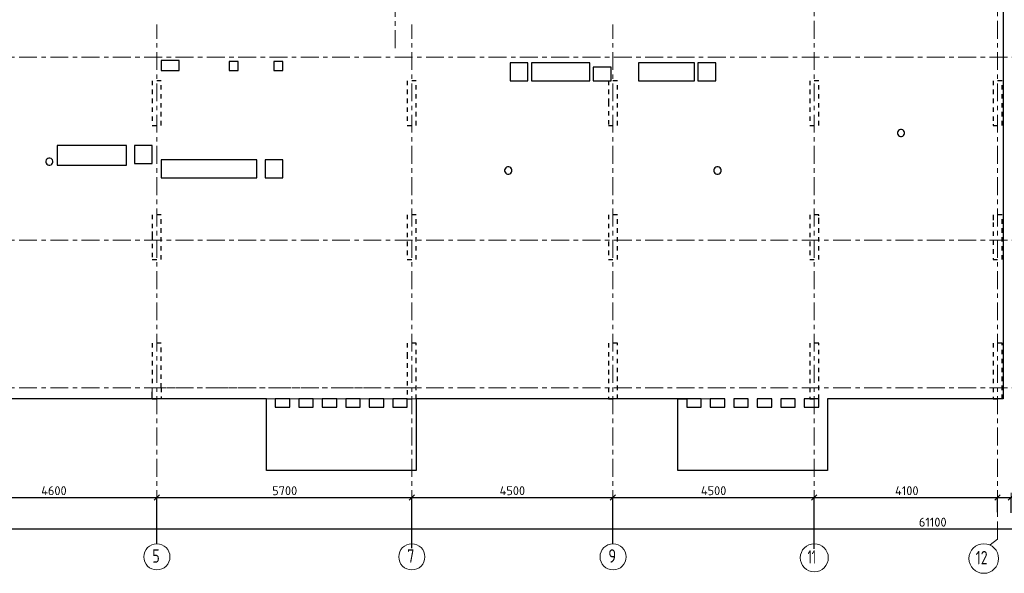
# Model space of a CAD drawing. Header units: metres. Extents: x -38 to 97, y -15 to 21.
# Tile 4 of 209: x 11 to 33, y -4 to 8. Entities that reach past the tile are written whole.
import ezdxf

# ---------------------------------------------------------------- set-up
doc = ezdxf.new("R2010")
doc.units = ezdxf.units.M
doc.header["$PDMODE"] = 65
for name, pattern in [('______11', [0.5, 0.4, -0.05, 0, -0.05]), ('______2', [0.0405, 0.03, -0.0105]), ('______3', [0.5, 0.4, -0.1]), ('______5', [1.1, 0.8, -0.1, 0.1, -0.1])]:
    doc.linetypes.add(name, pattern=pattern)
for name, color, linetype, lineweight in [('XR$2$Осевая линия (1)', 7, '______5', 13), ('XR$2$Размерная линия (1)', 7, 'Continuous', 13), ('XR$5$Балка (1)', 7, '______3', 13), ('XR$5$Перекрытие (1)', 7, 'Continuous', 35)]:
    doc.layers.add(name, color=color, linetype=linetype, lineweight=lineweight)
doc.layers.add('XR$7$Стена_ бетон несущ.', color=7, linetype='Continuous', lineweight=70, true_color=0xb4b496)
doc.styles.add('ISOCPEUR', font='txt')
doc.dimstyles.new('DIMSTYLE_3', dxfattribs={"dimtxt": 0.2, "dimasz": 0.2, "dimexe": 0, "dimexo": 0, "dimgap": 0.1, "dimtad": 2, "dimdec": 0, "dimlfac": 1000, "dimrnd": 5, "dimzin": 12, "dimdsep": 46, "dimtxsty": 'ISOCPEUR', "dimblk1": 'ALL_ML_STRICH', "dimblk2": 'ALL_ML_STRICH', "dimsah": 1, "dimcen": 0, "dimclrd": 7, "dimclre": 256, "dimclrt": 7, "dimadec": 0, "dimazin": 0, "dimtfac": 1, "dimtdec": 0, "dimtix": 1, "dimtmove": 2, "dimatfit": 3, "dimfxl": 0, "dimtzin": 0, "dimlwd": 0, "dimlwe": -3, "dimarcsym": 0})
doc.dimstyles.new('DIMSTYLE_4', dxfattribs={"dimtxt": 0.2, "dimasz": 0.2, "dimexe": 0, "dimexo": 0, "dimgap": 0.1, "dimtad": 0, "dimdec": 0, "dimlfac": 1000, "dimrnd": 5, "dimzin": 12, "dimdsep": 46, "dimtxsty": 'ISOCPEUR', "dimblk1": 'ALL_ML_STRICH', "dimblk2": 'ALL_ML_STRICH', "dimsah": 1, "dimcen": 0, "dimclrd": 7, "dimclre": 256, "dimclrt": 7, "dimadec": 0, "dimazin": 0, "dimtfac": 1, "dimtdec": 0, "dimtix": 1, "dimtmove": 2, "dimatfit": 3, "dimfxl": 0, "dimtvp": 1.2, "dimtzin": 0, "dimlwd": 0, "dimlwe": -3, "dimarcsym": 0})

# ---------------------------------------------------------------- blocks, each defined once
blk = doc.blocks.new('ALL_ML_STRICH')
at = {"color": 0, "linetype": 'ByBlock', "lineweight": -2}
for p, q in [((-1, 0), (0.5, 0)), ((-0.3, -0.3), (0.3, 0.3)), ((0, -0.5), (0, 0.5))]:
    blk.add_line(p, q, dxfattribs=at)
blk = doc.blocks.new('*D12')
at = {"layer": 'DEFPOINTS', "color": 7, "linetype": 'Continuous', "lineweight": 13, "transparency": 33554687}
for p in [(0.5, -3.103), (0.5, -3.156), (61.6, -3.14)]:
    blk.add_point(p, dxfattribs=at)
at = {"layer": 'XR$2$Размерная линия (1)', "color": 9, "linetype": 'Continuous', "lineweight": -2, "true_color": 0xc7c7c7, "transparency": 33554687}
for p, q in [((0.5, -3.123), (0.5, -3.156)), ((61.6, -3.156), (61.6, -3.156))]:
    blk.add_line(p, q, dxfattribs=at)
at = {"layer": 'XR$2$Размерная линия (1)', "color": 7, "linetype": 'Continuous', "lineweight": -2, "transparency": 33554687}
blk.add_line((0.5, -3.156), (61.6, -3.156), dxfattribs=at)
at = {"layer": 'XR$2$Размерная линия (1)', "color": 7, "linetype": 'Continuous', "lineweight": 13, "transparency": 33554687, "xscale": 0.2, "yscale": 0.2, "zscale": 0.2, "rotation": 180}
blk.add_blockref('ALL_ML_STRICH', (0.5, -3.156), dxfattribs=at)
at = {"layer": 'XR$2$Размерная линия (1)', "color": 7, "linetype": 'Continuous', "lineweight": 13, "transparency": 33554687, "xscale": 0.2, "yscale": 0.2, "zscale": 0.2}
blk.add_blockref('ALL_ML_STRICH', (61.6, -3.156), dxfattribs=at)
at = {"layer": 'XR$2$Размерная линия (1)', "color": 7, "linetype": 'Continuous', "lineweight": 13, "transparency": 33554687, "insert": (31.1, -3.006), "char_height": 0.2, "width": 1, "attachment_point": 5, "style": 'ISOCPEUR'}
blk.add_mtext('\\A1;{61100}', dxfattribs=at)
blk = doc.blocks.new('*D15')
at = {"layer": 'DEFPOINTS', "color": 7, "linetype": 'Continuous', "lineweight": 13, "transparency": 33554687}
for p in [(9.15, -2.452), (9.15, -3.513), (13.75, -3.513)]:
    blk.add_point(p, dxfattribs=at)
at = {"layer": 'XR$2$Размерная линия (1)', "color": 9, "linetype": 'Continuous', "lineweight": -2, "true_color": 0xc7c7c7, "transparency": 33554687}
for p, q in [((9.15, -3.493), (9.15, -2.452)), ((13.75, -3.493), (13.75, -2.452))]:
    blk.add_line(p, q, dxfattribs=at)
at = {"layer": 'XR$2$Размерная линия (1)', "color": 7, "linetype": 'Continuous', "lineweight": -2, "transparency": 33554687}
blk.add_line((9.15, -2.452), (13.75, -2.452), dxfattribs=at)
at = {"layer": 'XR$2$Размерная линия (1)', "color": 7, "linetype": 'Continuous', "lineweight": 13, "transparency": 33554687, "xscale": 0.2, "yscale": 0.2, "zscale": 0.2, "rotation": 180}
blk.add_blockref('ALL_ML_STRICH', (9.15, -2.452), dxfattribs=at)
at = {"layer": 'XR$2$Размерная линия (1)', "color": 7, "linetype": 'Continuous', "lineweight": 13, "transparency": 33554687, "xscale": 0.2, "yscale": 0.2, "zscale": 0.2}
blk.add_blockref('ALL_ML_STRICH', (13.75, -2.452), dxfattribs=at)
at = {"layer": 'XR$2$Размерная линия (1)', "color": 7, "linetype": 'Continuous', "lineweight": 13, "transparency": 33554687, "insert": (11.45, -2.302), "char_height": 0.2, "width": 0.8, "attachment_point": 5, "style": 'ISOCPEUR'}
blk.add_mtext('\\A1;{4600}', dxfattribs=at)
blk = doc.blocks.new('*D16')
at = {"layer": 'DEFPOINTS', "color": 7, "linetype": 'Continuous', "lineweight": 13, "transparency": 33554687}
for p in [(13.75, -2.452), (13.75, -3.513), (19.45, -3.607)]:
    blk.add_point(p, dxfattribs=at)
at = {"layer": 'XR$2$Размерная линия (1)', "color": 9, "linetype": 'Continuous', "lineweight": -2, "true_color": 0xc7c7c7, "transparency": 33554687}
for p, q in [((13.75, -3.493), (13.75, -2.452)), ((19.45, -3.587), (19.45, -2.452))]:
    blk.add_line(p, q, dxfattribs=at)
at = {"layer": 'XR$2$Размерная линия (1)', "color": 7, "linetype": 'Continuous', "lineweight": -2, "transparency": 33554687}
blk.add_line((13.75, -2.452), (19.45, -2.452), dxfattribs=at)
at = {"layer": 'XR$2$Размерная линия (1)', "color": 7, "linetype": 'Continuous', "lineweight": 13, "transparency": 33554687, "xscale": 0.2, "yscale": 0.2, "zscale": 0.2, "rotation": 180}
blk.add_blockref('ALL_ML_STRICH', (13.75, -2.452), dxfattribs=at)
at = {"layer": 'XR$2$Размерная линия (1)', "color": 7, "linetype": 'Continuous', "lineweight": 13, "transparency": 33554687, "xscale": 0.2, "yscale": 0.2, "zscale": 0.2}
blk.add_blockref('ALL_ML_STRICH', (19.45, -2.452), dxfattribs=at)
at = {"layer": 'XR$2$Размерная линия (1)', "color": 7, "linetype": 'Continuous', "lineweight": 13, "transparency": 33554687, "insert": (16.61, -2.302), "char_height": 0.2, "width": 0.8, "attachment_point": 5, "style": 'ISOCPEUR'}
blk.add_mtext('\\A1;{5700}', dxfattribs=at)
blk = doc.blocks.new('*D17')
at = {"layer": 'DEFPOINTS', "color": 7, "linetype": 'Continuous', "lineweight": 13, "transparency": 33554687}
for p in [(19.45, -2.452), (23.95, -3.521), (19.45, -3.607)]:
    blk.add_point(p, dxfattribs=at)
at = {"layer": 'XR$2$Размерная линия (1)', "color": 9, "linetype": 'Continuous', "lineweight": -2, "true_color": 0xc7c7c7, "transparency": 33554687}
for p, q in [((19.45, -3.587), (19.45, -2.452)), ((23.95, -3.501), (23.95, -2.452))]:
    blk.add_line(p, q, dxfattribs=at)
at = {"layer": 'XR$2$Размерная линия (1)', "color": 7, "linetype": 'Continuous', "lineweight": -2, "transparency": 33554687}
blk.add_line((19.45, -2.452), (23.95, -2.452), dxfattribs=at)
at = {"layer": 'XR$2$Размерная линия (1)', "color": 7, "linetype": 'Continuous', "lineweight": 13, "transparency": 33554687, "xscale": 0.2, "yscale": 0.2, "zscale": 0.2, "rotation": 180}
blk.add_blockref('ALL_ML_STRICH', (19.45, -2.452), dxfattribs=at)
at = {"layer": 'XR$2$Размерная линия (1)', "color": 7, "linetype": 'Continuous', "lineweight": 13, "transparency": 33554687, "xscale": 0.2, "yscale": 0.2, "zscale": 0.2}
blk.add_blockref('ALL_ML_STRICH', (23.95, -2.452), dxfattribs=at)
at = {"layer": 'XR$2$Размерная линия (1)', "color": 7, "linetype": 'Continuous', "lineweight": 13, "transparency": 33554687, "insert": (21.7, -2.302), "char_height": 0.2, "width": 0.8, "attachment_point": 5, "style": 'ISOCPEUR'}
blk.add_mtext('\\A1;{4500}', dxfattribs=at)
blk = doc.blocks.new('*D18')
at = {"layer": 'DEFPOINTS', "color": 7, "linetype": 'Continuous', "lineweight": 13, "transparency": 33554687}
for p in [(23.95, -2.452), (23.95, -3.521), (28.45, -3.623)]:
    blk.add_point(p, dxfattribs=at)
at = {"layer": 'XR$2$Размерная линия (1)', "color": 9, "linetype": 'Continuous', "lineweight": -2, "true_color": 0xc7c7c7, "transparency": 33554687}
for p, q in [((23.95, -3.501), (23.95, -2.452)), ((28.45, -3.603), (28.45, -2.452))]:
    blk.add_line(p, q, dxfattribs=at)
at = {"layer": 'XR$2$Размерная линия (1)', "color": 7, "linetype": 'Continuous', "lineweight": -2, "transparency": 33554687}
blk.add_line((23.95, -2.452), (28.45, -2.452), dxfattribs=at)
at = {"layer": 'XR$2$Размерная линия (1)', "color": 7, "linetype": 'Continuous', "lineweight": 13, "transparency": 33554687, "xscale": 0.2, "yscale": 0.2, "zscale": 0.2, "rotation": 180}
blk.add_blockref('ALL_ML_STRICH', (23.95, -2.452), dxfattribs=at)
at = {"layer": 'XR$2$Размерная линия (1)', "color": 7, "linetype": 'Continuous', "lineweight": 13, "transparency": 33554687, "xscale": 0.2, "yscale": 0.2, "zscale": 0.2}
blk.add_blockref('ALL_ML_STRICH', (28.45, -2.452), dxfattribs=at)
at = {"layer": 'XR$2$Размерная линия (1)', "color": 7, "linetype": 'Continuous', "lineweight": 13, "transparency": 33554687, "insert": (26.2, -2.302), "char_height": 0.2, "width": 0.8, "attachment_point": 5, "style": 'ISOCPEUR'}
blk.add_mtext('\\A1;{4500}', dxfattribs=at)
blk = doc.blocks.new('*D19')
at = {"layer": 'DEFPOINTS', "color": 7, "linetype": 'Continuous', "lineweight": 13, "transparency": 33554687}
for p in [(28.45, -2.452), (32.55, -2.802), (28.45, -3.623)]:
    blk.add_point(p, dxfattribs=at)
at = {"layer": 'XR$2$Размерная линия (1)', "color": 9, "linetype": 'Continuous', "lineweight": -2, "true_color": 0xc7c7c7, "transparency": 33554687}
for p, q in [((28.45, -3.603), (28.45, -2.452)), ((32.55, -2.782), (32.55, -2.452))]:
    blk.add_line(p, q, dxfattribs=at)
at = {"layer": 'XR$2$Размерная линия (1)', "color": 7, "linetype": 'Continuous', "lineweight": -2, "transparency": 33554687}
blk.add_line((28.45, -2.452), (32.55, -2.452), dxfattribs=at)
at = {"layer": 'XR$2$Размерная линия (1)', "color": 7, "linetype": 'Continuous', "lineweight": 13, "transparency": 33554687, "xscale": 0.2, "yscale": 0.2, "zscale": 0.2, "rotation": 180}
blk.add_blockref('ALL_ML_STRICH', (28.45, -2.452), dxfattribs=at)
at = {"layer": 'XR$2$Размерная линия (1)', "color": 7, "linetype": 'Continuous', "lineweight": 13, "transparency": 33554687, "xscale": 0.2, "yscale": 0.2, "zscale": 0.2}
blk.add_blockref('ALL_ML_STRICH', (32.55, -2.452), dxfattribs=at)
at = {"layer": 'XR$2$Размерная линия (1)', "color": 7, "linetype": 'Continuous', "lineweight": 13, "transparency": 33554687, "insert": (30.52, -2.302), "char_height": 0.2, "width": 0.8, "attachment_point": 5, "style": 'ISOCPEUR'}
blk.add_mtext('\\A1;{4100}', dxfattribs=at)
blk = doc.blocks.new('*D20')
at = {"layer": 'DEFPOINTS', "color": 7, "linetype": 'Continuous', "lineweight": 13, "transparency": 33554687}
for p in [(32.55, -2.452), (32.55, -2.802), (32.85, -2.818)]:
    blk.add_point(p, dxfattribs=at)
at = {"layer": 'XR$2$Размерная линия (1)', "color": 9, "linetype": 'Continuous', "lineweight": -2, "true_color": 0xc7c7c7, "transparency": 33554687}
for p, q in [((32.55, -2.782), (32.55, -2.452)), ((32.85, -2.798), (32.85, -2.452))]:
    blk.add_line(p, q, dxfattribs=at)
at = {"layer": 'XR$2$Размерная линия (1)', "color": 7, "linetype": 'Continuous', "lineweight": -2, "transparency": 33554687}
blk.add_line((32.55, -2.452), (32.85, -2.452), dxfattribs=at)
at = {"layer": 'XR$2$Размерная линия (1)', "color": 7, "linetype": 'Continuous', "lineweight": 13, "transparency": 33554687, "xscale": 0.2, "yscale": 0.2, "zscale": 0.2, "rotation": 180}
blk.add_blockref('ALL_ML_STRICH', (32.55, -2.452), dxfattribs=at)
at = {"layer": 'XR$2$Размерная линия (1)', "color": 7, "linetype": 'Continuous', "lineweight": 13, "transparency": 33554687, "xscale": 0.2, "yscale": 0.2, "zscale": 0.2}
blk.add_blockref('ALL_ML_STRICH', (32.85, -2.452), dxfattribs=at)
at = {"layer": 'XR$2$Размерная линия (1)', "color": 7, "linetype": 'Continuous', "lineweight": 13, "transparency": 33554687, "insert": (33.178, -2.7), "char_height": 0.2, "width": 0.6, "attachment_point": 5, "style": 'ISOCPEUR'}
blk.add_mtext('\\A1;{300}', dxfattribs=at)

msp = doc.modelspace()

# ---------------------------------------------------------------- linework, layer by layer
at = {"layer": 'XR$2$Осевая линия (1)', "color": 253, "linetype": '______11', "lineweight": 13, "true_color": 0xa0a0a0, "transparency": 33554687}
for p, q in [((19.08, 7.6), (19.08, 19.78)), ((32.55, -3.39), (32.55, 19.78)), ((28.45, -3.39), (28.45, 8.92)), ((13.75, -3.39), (13.75, 8.13)), ((19.45, -3.39), (19.45, 8.13)), ((23.95, -3.39), (23.95, 8.13)), ((-2.63, 7.4), (62.6, 7.4)), ((-2.63, 3.3), (62.6, 3.3)), ((-2.63, 0), (62.6, 0)), ((32.3812, -3.5157), (32.55, -3.39))]:
    msp.add_line(p, q, dxfattribs=at)
at = {"layer": 'XR$2$Осевая линия (1)', "color": 7, "linetype": 'Continuous', "lineweight": 13, "transparency": 33554687}
for centre, radius in [((13.7524, -3.7819), 0.2924), ((19.4524, -3.7819), 0.2924), ((23.9524, -3.7819), 0.2924), ((28.4509, -3.8029), 0.3134), ((32.2404, -3.8199), 0.3304)]:
    msp.add_circle(centre, radius, dxfattribs=at)
at = {"layer": 'XR$5$Балка (1)', "color": 7, "linetype": '______2', "lineweight": 18, "transparency": 33554687}
for p, q in [((13.6501, 0.0002), (13.6501, -0.2498)), ((19.55, 0.0002), (13.6501, 0.0002)), ((19.55, -0.2498), (19.55, 0.0002)), ((16.1997, -0.2498), (16.3997, -0.2498)), ((16.7247, -0.2498), (16.9247, -0.2498)), ((17.2497, -0.2498), (17.4497, -0.2498)), ((17.7747, -0.2498), (17.9747, -0.2498)), ((18.2997, -0.2498), (18.4997, -0.2498)), ((18.8247, -0.2498), (19.0247, -0.2498)), ((19.3497, -0.2498), (19.55, -0.2498))]:
    msp.add_line(p, q, dxfattribs=at)
at = {"layer": 'XR$5$Перекрытие (1)', "color": 7, "linetype": 'Continuous', "lineweight": 25, "transparency": 33554687}
for p, q in [((32.675, 16.6502), (32.675, -0.25)), ((13.849, 7.3202), (13.849, 7.1002)), ((14.249, 7.3202), (13.849, 7.3202)), ((14.249, 7.1002), (14.249, 7.3202)), ((15.57, 7.3002), (15.37, 7.3001)), ((15.37, 7.3001), (15.37, 7.1002)), ((15.57, 7.1002), (15.57, 7.3002)), ((16.57, 7.3002), (16.37, 7.3001)), ((16.37, 7.3001), (16.37, 7.1002)), ((16.57, 7.1002), (16.57, 7.3002)), ((21.65, 7.2702), (21.65, 6.8702)), ((22.05, 7.2702), (21.65, 7.2702)), ((22.05, 6.8702), (22.05, 7.2702)), ((22.13, 7.2702), (22.13, 6.8702)), ((23.43, 7.2702), (22.13, 7.2702)), ((23.43, 6.8702), (23.43, 7.2702)), ((24.52, 7.2702), (24.52, 6.8702)), ((25.77, 7.2702), (24.52, 7.2702)), ((25.77, 6.8702), (25.77, 7.2702)), ((25.8501, 7.2702), (25.8501, 6.8702)), ((26.2501, 7.2702), (25.8501, 7.2702)), ((26.2501, 6.8702), (26.2501, 7.2702)), ((13.849, 7.1002), (14.249, 7.1002)), ((15.37, 7.1002), (15.57, 7.1002)), ((16.37, 7.1002), (16.57, 7.1002)), ((23.51, 7.1702), (23.51, 6.8702)), ((23.91, 7.1702), (23.51, 7.1702)), ((23.91, 6.8702), (23.91, 7.1702)), ((21.65, 6.8702), (22.05, 6.8702)), ((22.13, 6.8702), (23.43, 6.8702)), ((23.51, 6.8702), (23.91, 6.8702)), ((24.52, 6.8702), (25.77, 6.8702)), ((25.8501, 6.8702), (26.2501, 6.8702)), ((30.3201, 5.7369), (30.3123, 5.7129)), ((30.3349, 5.7573), (30.3201, 5.7369)), ((30.3553, 5.7721), (30.3349, 5.7573)), ((30.3793, 5.7799), (30.3553, 5.7721)), ((30.4046, 5.7799), (30.3793, 5.7799)), ((30.4286, 5.7721), (30.4046, 5.7799)), ((30.449, 5.7573), (30.4286, 5.7721)), ((30.4638, 5.7369), (30.449, 5.7573)), ((30.4716, 5.7129), (30.4638, 5.7369)), ((30.3123, 5.7129), (30.3123, 5.6876)), ((30.3123, 5.6876), (30.3201, 5.6636)), ((30.3201, 5.6636), (30.3349, 5.6432)), ((30.3349, 5.6432), (30.3553, 5.6284)), ((30.3553, 5.6284), (30.3793, 5.6206)), ((30.3793, 5.6206), (30.4046, 5.6206)), ((30.4046, 5.6206), (30.4286, 5.6284)), ((30.4286, 5.6284), (30.449, 5.6432)), ((30.449, 5.6432), (30.4638, 5.6636)), ((30.4638, 5.6636), (30.4716, 5.6876)), ((30.4716, 5.6876), (30.4716, 5.7129)), ((11.52, 5.4203), (11.52, 4.9803)), ((13.07, 5.4203), (11.52, 5.4203)), ((13.07, 4.9803), (13.07, 5.4203)), ((13.6501, 5.4201), (13.2501, 5.42)), ((13.2501, 5.42), (13.2501, 5.02)), ((13.6501, 5.0201), (13.6501, 5.4201)), ((11.2765, 5.0969), (11.2687, 5.0729)), ((11.2687, 5.0729), (11.2687, 5.0477)), ((11.2913, 5.1174), (11.2765, 5.0969)), ((11.3117, 5.1322), (11.2913, 5.1174)), ((11.3357, 5.14), (11.3117, 5.1322)), ((11.361, 5.14), (11.3357, 5.14)), ((11.385, 5.1322), (11.361, 5.14)), ((11.4054, 5.1174), (11.385, 5.1322)), ((11.4202, 5.0969), (11.4054, 5.1174)), ((11.428, 5.0729), (11.4202, 5.0969)), ((11.428, 5.0477), (11.428, 5.0729)), ((13.85, 5.0968), (13.85, 4.6968)), ((15.99, 5.0968), (13.85, 5.0968)), ((15.99, 4.6968), (15.99, 5.0968)), ((16.17, 5.0968), (16.17, 4.6968)), ((16.57, 5.0968), (16.17, 5.0968)), ((16.57, 4.6968), (16.57, 5.0968)), ((11.2687, 5.0477), (11.2765, 5.0237)), ((11.2765, 5.0237), (11.2913, 5.0033)), ((11.2913, 5.0033), (11.3117, 4.9885)), ((11.3117, 4.9885), (11.3357, 4.9807)), ((11.3357, 4.9807), (11.361, 4.9807)), ((11.361, 4.9807), (11.385, 4.9885)), ((11.385, 4.9885), (11.4054, 5.0033)), ((11.4054, 5.0033), (11.4202, 5.0237)), ((11.4202, 5.0237), (11.428, 5.0477)), ((11.52, 4.9803), (13.07, 4.9803)), ((13.2501, 5.02), (13.6501, 5.0201)), ((21.536, 4.8976), (21.5282, 4.8736)), ((21.5282, 4.8736), (21.5282, 4.8483)), ((21.5282, 4.8483), (21.536, 4.8243)), ((21.5509, 4.918), (21.536, 4.8976)), ((21.5713, 4.9328), (21.5509, 4.918)), ((21.5953, 4.9406), (21.5713, 4.9328)), ((21.6205, 4.9406), (21.5953, 4.9406)), ((21.6445, 4.9328), (21.6205, 4.9406)), ((21.6649, 4.918), (21.6445, 4.9328)), ((21.6798, 4.8976), (21.6649, 4.918)), ((21.6876, 4.8736), (21.6798, 4.8976)), ((21.6798, 4.8243), (21.6876, 4.8483)), ((21.6876, 4.8483), (21.6876, 4.8736)), ((26.2162, 4.8976), (26.2084, 4.8736)), ((26.2084, 4.8736), (26.2084, 4.8483)), ((26.2084, 4.8483), (26.2162, 4.8243)), ((26.231, 4.918), (26.2162, 4.8976)), ((26.2514, 4.9328), (26.231, 4.918)), ((26.2754, 4.9406), (26.2514, 4.9328)), ((26.3006, 4.9406), (26.2754, 4.9406)), ((26.3246, 4.9328), (26.3006, 4.9406)), ((26.3451, 4.918), (26.3246, 4.9328)), ((26.3599, 4.8976), (26.3451, 4.918)), ((26.3677, 4.8736), (26.3599, 4.8976)), ((26.3599, 4.8243), (26.3677, 4.8483)), ((26.3677, 4.8483), (26.3677, 4.8736)), ((13.85, 4.6968), (15.99, 4.6968)), ((16.17, 4.6968), (16.57, 4.6968)), ((21.536, 4.8243), (21.5509, 4.8039)), ((21.5509, 4.8039), (21.5713, 4.7891)), ((21.5713, 4.7891), (21.5953, 4.7813)), ((21.5953, 4.7813), (21.6205, 4.7813)), ((21.6205, 4.7813), (21.6445, 4.7891)), ((21.6445, 4.7891), (21.6649, 4.8039)), ((21.6649, 4.8039), (21.6798, 4.8243)), ((26.2162, 4.8243), (26.231, 4.8039)), ((26.231, 4.8039), (26.2514, 4.7891)), ((26.2514, 4.7891), (26.2754, 4.7813)), ((26.2754, 4.7813), (26.3006, 4.7813)), ((26.3006, 4.7813), (26.3246, 4.7891)), ((26.3246, 4.7891), (26.3451, 4.8039)), ((26.3451, 4.8039), (26.3599, 4.8243)), ((13.6501, -0.2498), (0.25, -0.2498)), ((13.6501, -0.2498), (13.6501, -0.2498)), ((16.1997, -0.2498), (13.6501, -0.2498)), ((16.1997, -0.4298), (16.1997, -0.2498)), ((16.1997, -1.8498), (16.1997, -0.4298)), ((16.3997, -0.2498), (16.3997, -0.4298)), ((16.7247, -0.2498), (16.3997, -0.2498)), ((16.3997, -0.4298), (16.7247, -0.4298)), ((16.7247, -0.4298), (16.7247, -0.2498)), ((16.9247, -0.2498), (16.9247, -0.4298)), ((17.2497, -0.2498), (16.9247, -0.2498)), ((16.9247, -0.4298), (17.2497, -0.4298)), ((17.2497, -0.4298), (17.2497, -0.2498)), ((17.4497, -0.2498), (17.4497, -0.4298)), ((17.7747, -0.2498), (17.4497, -0.2498)), ((17.4497, -0.4298), (17.7747, -0.4298)), ((17.7747, -0.4298), (17.7747, -0.2498)), ((17.9747, -0.2498), (17.9747, -0.4298)), ((18.2997, -0.2498), (17.9747, -0.2498)), ((17.9747, -0.4298), (18.2997, -0.4298)), ((18.2997, -0.4298), (18.2997, -0.2498)), ((18.4997, -0.2498), (18.4997, -0.4298)), ((18.8247, -0.2498), (18.4997, -0.2498)), ((18.4997, -0.4298), (18.8247, -0.4298)), ((18.8247, -0.4298), (18.8247, -0.2498)), ((19.0247, -0.2498), (19.0247, -0.4298)), ((19.3497, -0.2498), (19.0247, -0.2498)), ((19.0247, -0.4298), (19.3497, -0.4298)), ((19.3497, -0.4298), (19.3497, -0.2498)), ((19.5497, -0.2498), (19.5497, -0.4298)), ((19.5497, -0.4298), (19.5497, -1.8498)), ((25.925, -0.2499), (19.55, -0.2498)), ((25.4, -0.5099), (25.4, -0.2499)), ((25.4, -0.2499), (25.6, -0.2499)), ((25.6, -0.2499), (25.6, -0.4298)), ((25.6, -0.4298), (25.925, -0.4298)), ((25.925, -0.4298), (25.925, -0.2499)), ((26.125, -0.2499), (26.125, -0.4298)), ((26.45, -0.2499), (26.125, -0.2499)), ((26.125, -0.4298), (26.45, -0.4298)), ((26.45, -0.4298), (26.45, -0.2499)), ((26.65, -0.2499), (26.65, -0.4298)), ((26.975, -0.2499), (26.65, -0.2499)), ((26.65, -0.4298), (26.975, -0.4298)), ((26.975, -0.4298), (26.975, -0.2499)), ((27.175, -0.2499), (27.175, -0.4298)), ((27.5, -0.2499), (27.175, -0.2499)), ((27.175, -0.4298), (27.5, -0.4298)), ((27.5, -0.4298), (27.5, -0.2499)), ((27.7, -0.2499), (27.7, -0.4298)), ((28.025, -0.2499), (27.7, -0.2499)), ((27.7, -0.4298), (28.025, -0.4298)), ((28.025, -0.4298), (28.025, -0.2499)), ((28.225, -0.2499), (28.225, -0.4298)), ((28.55, -0.2499), (28.225, -0.2499)), ((28.225, -0.4298), (28.55, -0.4298)), ((28.55, -0.4298), (28.55, -0.2499)), ((28.75, -0.2499), (28.75, -0.5099)), ((32.675, -0.25), (28.75, -0.2499)), ((25.4, -1.8498), (25.4, -0.5099)), ((28.75, -0.5099), (28.75, -1.8498)), ((19.5497, -1.8498), (16.1997, -1.8498)), ((28.75, -1.8498), (25.4, -1.8498))]:
    msp.add_line(p, q, dxfattribs=at)
at = {"layer": 'XR$5$Перекрытие (1)', "color": 7, "linetype": '______2', "lineweight": 18, "transparency": 33554687}
for p, q in [((16.3997, -0.2498), (16.1997, -0.2498)), ((16.1997, -0.2498), (16.3997, -0.2498)), ((16.9247, -0.2498), (16.7247, -0.2498)), ((16.7247, -0.2498), (16.9247, -0.2498)), ((17.4497, -0.2498), (17.2497, -0.2498)), ((17.2497, -0.2498), (17.4497, -0.2498)), ((17.9747, -0.2498), (17.7747, -0.2498)), ((17.7747, -0.2498), (17.9747, -0.2498)), ((18.4997, -0.2498), (18.2997, -0.2498)), ((18.2997, -0.2498), (18.4997, -0.2498)), ((19.0247, -0.2498), (18.8247, -0.2498)), ((18.8247, -0.2498), (19.0247, -0.2498)), ((19.5497, -0.2498), (19.3497, -0.2498)), ((19.3497, -0.2498), (19.55, -0.2498)), ((25.925, -0.2499), (26.125, -0.2499)), ((26.125, -0.2499), (25.925, -0.2499))]:
    msp.add_line(p, q, dxfattribs=at)
at = {"layer": 'XR$7$Стена_ бетон несущ.', "color": 253, "linetype": '______2', "lineweight": -3, "true_color": 0xa0a0a0, "transparency": 33554687}
for p, q in [((13.85, 6.87), (13.65, 6.87)), ((13.65, 6.87), (13.65, 5.87)), ((13.85, 5.87), (13.85, 6.87)), ((19.35, 6.87), (19.35, 5.87)), ((19.55, 6.87), (19.35, 6.87)), ((19.55, 5.87), (19.55, 6.87)), ((24.05, 6.87), (23.85, 6.87)), ((23.85, 6.87), (23.85, 6.67)), ((24.05, 6.67), (24.05, 6.87)), ((28.55, 6.87), (28.35, 6.87)), ((28.35, 6.87), (28.35, 5.87)), ((28.55, 5.87), (28.55, 6.87)), ((32.65, 6.87), (32.45, 6.87)), ((32.45, 6.87), (32.45, 5.8989)), ((32.65, 5.87), (32.65, 6.87)), ((23.85, 6.67), (23.85, 6.47)), ((24.05, 5.87), (24.05, 6.67)), ((23.85, 6.47), (23.85, 6.39)), ((23.85, 6.39), (23.85, 5.87)), ((13.65, 5.87), (13.85, 5.87)), ((19.35, 5.87), (19.55, 5.87)), ((23.85, 5.87), (24.05, 5.87)), ((28.35, 5.87), (28.55, 5.87)), ((32.45, 5.8989), (32.45, 5.87)), ((32.45, 5.87), (32.65, 5.87)), ((13.85, 3.87), (13.65, 3.87)), ((13.65, 3.87), (13.65, 3.5001)), ((13.85, 2.87), (13.85, 3.87)), ((19.35, 3.87), (19.35, 2.87)), ((19.55, 3.87), (19.35, 3.87)), ((19.55, 2.87), (19.55, 3.87)), ((24.05, 3.87), (23.85, 3.87)), ((23.85, 3.87), (23.85, 2.87)), ((24.05, 2.87), (24.05, 3.87)), ((28.55, 3.87), (28.35, 3.87)), ((28.35, 3.87), (28.35, 2.87)), ((28.55, 3.85), (28.55, 3.87)), ((28.55, 3.7), (28.55, 3.85)), ((32.65, 3.87), (32.45, 3.87)), ((32.45, 3.87), (32.45, 3.85)), ((32.45, 3.85), (32.45, 3.7)), ((32.65, 2.87), (32.65, 3.87)), ((28.55, 2.87), (28.55, 3.7)), ((32.45, 3.7), (32.45, 2.87)), ((13.65, 3.5001), (13.65, 3.4201)), ((13.65, 3.4201), (13.65, 2.87)), ((13.65, 2.87), (13.85, 2.87)), ((19.35, 2.87), (19.55, 2.87)), ((23.85, 2.87), (24.05, 2.87)), ((28.35, 2.87), (28.55, 2.87)), ((32.45, 2.87), (32.65, 2.87)), ((13.85, 1), (13.65, 1)), ((13.65, 1), (13.65, 0)), ((13.85, 0), (13.85, 1)), ((19.55, 1), (19.35, 1)), ((19.35, 1), (19.35, 0.75)), ((19.55, 0.75), (19.55, 1)), ((24.05, 1), (23.85, 1)), ((23.85, 1), (23.85, -0.25)), ((24.05, -0.25), (24.05, 1)), ((28.55, 1), (28.35, 1)), ((28.35, 1), (28.35, -0.25)), ((28.55, -0.25), (28.55, 1)), ((32.45, 1), (32.45, -0.25)), ((32.65, 1), (32.45, 1)), ((32.65, -0.25), (32.65, 1)), ((32.65, 1), (32.65, 1)), ((19.35, 0.75), (19.35, -0.25)), ((19.55, 0.5702), (19.55, 0.75)), ((19.55, -0.25), (19.55, 0.5702)), ((13.65, 0), (13.6501, 0)), ((13.6501, -0.194), (13.6501, 0)), ((13.85, 0), (13.85, -0.194)), ((13.6501, -0.25), (13.6501, -0.194)), ((13.85, -0.194), (13.85, -0.25)), ((13.6501, -0.25), (13.85, -0.25)), ((19.35, -0.25), (19.55, -0.25)), ((23.85, -0.25), (24.05, -0.25)), ((28.35, -0.25), (28.55, -0.25)), ((32.45, -0.25), (32.65, -0.25))]:
    msp.add_line(p, q, dxfattribs=at)

# ---------------------------------------------------------------- texts
at = {"layer": 'XR$2$Осевая линия (1)', "color": 7, "linetype": 'Continuous', "lineweight": 13, "transparency": 33554687, "char_height": 0.3, "attachment_point": 7, "style": 'ISOCPEUR'}
for s, insert, width in [('\\W0.78;5', (13.6474, -3.9124), 0.326407), ('\\W0.78;7', (19.3474, -3.9124), 0.326407), ('\\W0.78;9', (23.8474, -3.9124), 0.326407), ('\\W0.62;11', (28.3009, -3.9334), 0.39375), ('\\W0.75;12', (32.0604, -3.9504), 0.472281)]:
    msp.add_mtext(s, dxfattribs=dict(at, insert=insert, width=width))

# ---------------------------------------------------------------- dimensions: what is measured, and where the dimension line sits
at = {"layer": 'XR$2$Размерная линия (1)', "color": 7, "linetype": 'Continuous', "lineweight": 13, "transparency": 33554687}
for base, p1, p2, dimstyle, picture, middle in [((13.75, -2.452), (9.15, -3.4932), (13.75, -3.4932), 'DIMSTYLE_3', '*D15', (11.45, -2.302)), ((19.45, -2.452), (13.75, -3.4932), (19.45, -3.5875), 'DIMSTYLE_3', '*D16', (16.61, -2.302)), ((23.95, -2.452), (19.45, -3.5875), (23.95, -3.5008), 'DIMSTYLE_3', '*D17', (21.7, -2.302)), ((28.45, -2.452), (23.95, -3.5008), (28.45, -3.6033), 'DIMSTYLE_3', '*D18', (26.2, -2.302)), ((32.55, -2.452), (28.45, -3.6033), (32.55, -2.7816), 'DIMSTYLE_3', '*D19', (30.52, -2.302)), ((32.85, -2.452), (32.55, -2.7816), (32.85, -2.7982), 'DIMSTYLE_4', '*D20', (33.1784, -2.6996)), ((61.6, -3.1563), (0.5, -3.1233), (61.6, -3.1563), 'DIMSTYLE_3', '*D12', (31.1, -3.0063))]:
    dim = msp.add_linear_dim(base=base, p1=p1, p2=p2, dimstyle=dimstyle, override={"dimpost": '<>', "dimclrd": 7, "dimclre": 9, "dimclrt": 7, "dimlwd": 0, "dimlwe": 65533}, dxfattribs=at)
    dim.commit()
    dim.dimension.update_dxf_attribs({"geometry": picture, "text_midpoint": middle, "dimtype": 160})

doc.saveas('drawing.dxf')
